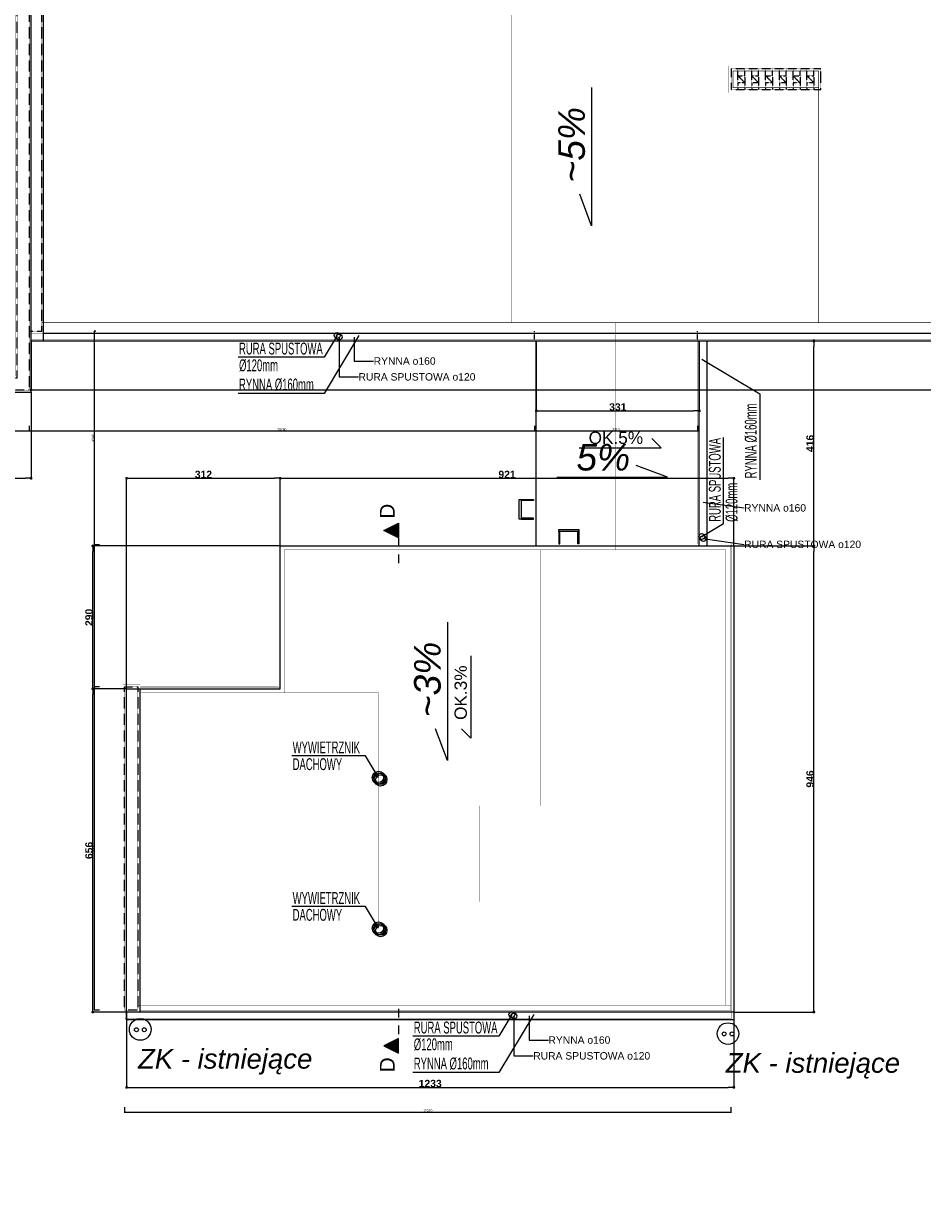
# Model space of a CAD drawing. Header units: millimetres. Extents: x 183299 to 1018155, y -286688 to 171278.
# Tile 6 of 100: x 198649 to 216899, y -62819 to -38777. Entities that reach past the tile are written whole.
import ezdxf

# ---------------------------------------------------------------- set-up
doc = ezdxf.new("R2010")
doc.units = ezdxf.units.MM
doc.header["$MEASUREMENT"] = 0
doc.linetypes.add('DASHED', pattern=[0.75, 0.5, -0.25])
doc.linetypes.add('Kropki i Kreski', pattern=[335.138881, 176.388884, -88.194442, 0, -70.555556])
for name, color, linetype, lineweight in [('AA_HATCH', 251, 'Continuous', 0), ('AA_OPIS', 251, 'Continuous', 0), ('AA_WIDOK', 254, 'Continuous', 0), ('AP wymiary', 40, 'Continuous', 0), ('E-ODGROMOWA', 5, 'Continuous', 25), ('grzejniki_Nr_Pióra__1', 7, 'Continuous', 13), ('inwentaryzacja_opisy_Nr_Pióra__20', 1, 'Continuous', 0), ('inwentaryzacja_sciany_Nr_Pióra__1', 7, 'Continuous', 13), ('Konstrukcja - Dach_Nr_Pióra__1', 7, 'Continuous', 13), ('Konstrukcja - Dach_Nr_Pióra__20', 1, 'Continuous', 0), ('Znaczniki - Przekroje_Nr_Pióra__6', 251, 'Continuous', 18)]:
    doc.layers.add(name, color=color, linetype=linetype, lineweight=lineweight)
for name, color, linetype in [('EL-rozdzielnice', 5, 'Continuous'), ('ELEKTRYKA', 5, 'Continuous'), ('Wymiarowanie - Ogólne', 7, 'Continuous'), ('Znaczniki - Przekroje', 7, 'Continuous')]:
    doc.layers.add(name, color=color, linetype=linetype)
doc.layers.add('Znaczniki - Przekroje_Nr_Pióra__5', color=7, linetype='Continuous', lineweight=25, true_color=0x40a5ff)
doc.layers.add('Znaczniki - Przekroje_Nr_Pióra__85', color=7, linetype='Continuous', lineweight=20, true_color=0x80c2ff)
doc.styles.add('arial', font='ariali.ttf', dxfattribs={"height": 10})
doc.styles.add('DIM07', font='romans.shx', dxfattribs={"width": 0.7})
doc.styles.add('Dimensions', font='arial.ttf', dxfattribs={"width": 0.8})
doc.styles.add('GENERATED_STYLE_1', font='arial.ttf')
doc.styles.add('GENERATED_STYLE_2', font='arialbd.ttf')
doc.dimstyles.new('arch100', dxfattribs={"dimscale": 2, "dimtxt": 24, "dimasz": 15, "dimexe": 5, "dimexo": 20, "dimgap": 4, "dimtad": 1, "dimdec": 1, "dimrnd": 0.5, "dimdsep": 46, "dimtxsty": 'Dimensions', "dimblk": 'ARCHTICK', "dimcen": 2.5, "dimazin": 0, "dimtfac": 1, "dimtdec": 1, "dimtmove": 1, "dimatfit": 3, "dimldrblk": 'NONE', "dimfxl": 50, "dimfxlon": 1, "dimarcsym": 0})
doc.dimstyles.new('GENERATED_STYLE__1', dxfattribs={"dimtxt": 150, "dimasz": 114, "dimexe": 0.18, "dimexo": 0, "dimgap": 0.09, "dimtad": 1, "dimtih": 1, "dimtoh": 1, "dimdec": 0, "dimlfac": 0.1, "dimzin": 0, "dimdsep": 46, "dimtxsty": 'GENERATED_STYLE_2', "dimblk": 'ARROWHEAD_11', "dimblk1": 'ARROWHEAD_11', "dimblk2": 'ARROWHEAD_11', "dimcen": 0.09, "dimclrd": 256, "dimclre": 256, "dimclrt": 256, "dimazin": 0, "dimtfac": 1, "dimtdec": 4, "dimtmove": 0, "dimatfit": 3, "dimfxl": 1, "dimtolj": 1, "dimtzin": 0, "dimarcsym": 0})
doc.dimstyles.new('GENERATED_STYLE__2', dxfattribs={"dimtxt": 150, "dimasz": 114, "dimexe": 0.18, "dimexo": 0, "dimgap": 0.09, "dimtad": 1, "dimdec": 0, "dimlfac": 0.1, "dimzin": 0, "dimdsep": 46, "dimtxsty": 'GENERATED_STYLE_2', "dimblk": 'ARROWHEAD_11', "dimblk1": 'ARROWHEAD_11', "dimblk2": 'ARROWHEAD_11', "dimcen": 0.09, "dimclrd": 256, "dimclre": 256, "dimclrt": 256, "dimazin": 0, "dimtfac": 1, "dimtdec": 4, "dimtmove": 0, "dimatfit": 3, "dimfxl": 1, "dimtolj": 1, "dimtzin": 0, "dimarcsym": 0})
doc.dimstyles.new('GENERATED_STYLE__4', dxfattribs={"dimtxt": 0.18, "dimasz": 91.2, "dimexe": 0.18, "dimexo": 0.0625, "dimgap": 0.09, "dimtad": 0, "dimtih": 1, "dimtoh": 1, "dimdec": 4, "dimzin": 0, "dimdsep": 46, "dimcen": 0.09, "dimadec": 0, "dimazin": 0, "dimtfac": 1, "dimtdec": 4, "dimtmove": 0, "dimatfit": 3, "dimldrblk": 'ARROWHEAD_5', "dimfxl": 1, "dimtolj": 1, "dimtzin": 0, "dimarcsym": 0})

# ---------------------------------------------------------------- blocks, each defined once
blk = doc.blocks.new('ARROWHEAD_11')
at = {"linetype": 'Continuous'}
blk.add_line((0, 0), (-1, 0), dxfattribs=at)
at = {"linetype": 'Continuous', "const_width": 0.25, "flags": 128}
blk.add_lwpolyline([(-0.125, 0, 1), (0.125, 0, 1)], format="xyb", close=True, dxfattribs=at)
blk = doc.blocks.new('*D757')
at = {"layer": 'Defpoints', "color": 0}
for p in [(200053, -52276), (200740, -52276), (200740, -58836)]:
    blk.add_point(p, dxfattribs=at)
at = {"layer": 'Wymiarowanie - Ogólne', "linetype": 'Continuous', "lineweight": -2}
for p, q in [((200740, -52276), (200052, -52276)), ((200053, -58722), (200053, -52390)), ((200740, -58836), (200052, -58836))]:
    blk.add_line(p, q, dxfattribs=at)
at = {"layer": 'Wymiarowanie - Ogólne', "lineweight": -2, "xscale": 114, "yscale": 114, "zscale": 114}
for p, rotation in [((200053, -52276), 90), ((200053, -58836), 270)]:
    blk.add_blockref('ARROWHEAD_11', p, dxfattribs=dict(at, rotation=rotation))
at = {"layer": 'Wymiarowanie - Ogólne', "insert": (199976, -55556), "char_height": 150, "attachment_point": 5, "rotation": 90, "style": 'GENERATED_STYLE_2'}
blk.add_mtext('\\A1;656', dxfattribs=at)
blk = doc.blocks.new('*D758')
at = {"layer": 'Defpoints', "color": 0}
for p in [(200053, -49376), (203860, -49376), (200740, -52276)]:
    blk.add_point(p, dxfattribs=at)
at = {"layer": 'Wymiarowanie - Ogólne', "linetype": 'Continuous', "lineweight": -2}
for p, q in [((203860, -49376), (200052, -49376)), ((200053, -52162), (200053, -49490)), ((200740, -52276), (200052, -52276))]:
    blk.add_line(p, q, dxfattribs=at)
at = {"layer": 'Wymiarowanie - Ogólne', "lineweight": -2, "xscale": 114, "yscale": 114, "zscale": 114}
for p, rotation in [((200053, -49376), 90), ((200053, -52276), 270)]:
    blk.add_blockref('ARROWHEAD_11', p, dxfattribs=dict(at, rotation=rotation))
at = {"layer": 'Wymiarowanie - Ogólne', "insert": (199976, -50826), "char_height": 150, "attachment_point": 5, "rotation": 90, "style": 'GENERATED_STYLE_2'}
blk.add_mtext('\\A1;290', dxfattribs=at)
blk = doc.blocks.new('*D759')
at = {"layer": 'Defpoints', "color": 0}
for p in [(203860, -48003), (203860, -49376), (200740, -52276)]:
    blk.add_point(p, dxfattribs=at)
at = {"layer": 'Wymiarowanie - Ogólne', "linetype": 'Continuous', "lineweight": -2}
for p, q in [((200740, -52276), (200740, -48003)), ((200854, -48003), (203746, -48003)), ((203860, -49376), (203860, -48003))]:
    blk.add_line(p, q, dxfattribs=at)
at = {"layer": 'Wymiarowanie - Ogólne', "lineweight": -2, "xscale": 114, "yscale": 114, "zscale": 114, "rotation": 180}
blk.add_blockref('ARROWHEAD_11', (200740, -48003), dxfattribs=at)
at = {"layer": 'Wymiarowanie - Ogólne', "lineweight": -2, "xscale": 114, "yscale": 114, "zscale": 114}
blk.add_blockref('ARROWHEAD_11', (203860, -48003), dxfattribs=at)
at = {"layer": 'Wymiarowanie - Ogólne', "insert": (202300, -47926), "char_height": 150, "attachment_point": 5, "style": 'GENERATED_STYLE_2'}
blk.add_mtext('\\A1;312', dxfattribs=at)
blk = doc.blocks.new('*D760')
at = {"layer": 'Defpoints', "color": 0}
for p in [(213070, -48003), (203860, -49376), (213070, -49376)]:
    blk.add_point(p, dxfattribs=at)
at = {"layer": 'Wymiarowanie - Ogólne', "linetype": 'Continuous', "lineweight": -2}
for p, q in [((203860, -49376), (203860, -48003)), ((203974, -48003), (212956, -48003)), ((213070, -49376), (213070, -48003))]:
    blk.add_line(p, q, dxfattribs=at)
at = {"layer": 'Wymiarowanie - Ogólne', "lineweight": -2, "xscale": 114, "yscale": 114, "zscale": 114, "rotation": 180}
blk.add_blockref('ARROWHEAD_11', (203860, -48003), dxfattribs=at)
at = {"layer": 'Wymiarowanie - Ogólne', "lineweight": -2, "xscale": 114, "yscale": 114, "zscale": 114}
blk.add_blockref('ARROWHEAD_11', (213070, -48003), dxfattribs=at)
at = {"layer": 'Wymiarowanie - Ogólne', "insert": (208465, -47926), "char_height": 150, "attachment_point": 5, "style": 'GENERATED_STYLE_2'}
blk.add_mtext('\\A1;921', dxfattribs=at)
blk = doc.blocks.new('*D761')
at = {"layer": 'Defpoints', "color": 0}
for p in [(200740, -58836), (213070, -58836), (213070, -60365)]:
    blk.add_point(p, dxfattribs=at)
at = {"layer": 'Wymiarowanie - Ogólne', "linetype": 'Continuous', "lineweight": -2}
for p, q in [((200740, -58836), (200740, -60365)), ((213070, -58836), (213070, -60365)), ((200854, -60365), (212956, -60365))]:
    blk.add_line(p, q, dxfattribs=at)
at = {"layer": 'Wymiarowanie - Ogólne', "lineweight": -2, "xscale": 114, "yscale": 114, "zscale": 114, "rotation": 180}
blk.add_blockref('ARROWHEAD_11', (200740, -60365), dxfattribs=at)
at = {"layer": 'Wymiarowanie - Ogólne', "lineweight": -2, "xscale": 114, "yscale": 114, "zscale": 114}
blk.add_blockref('ARROWHEAD_11', (213070, -60365), dxfattribs=at)
at = {"layer": 'Wymiarowanie - Ogólne', "insert": (206905, -60288), "char_height": 150, "attachment_point": 5, "style": 'GENERATED_STYLE_2'}
blk.add_mtext('\\A1;1233', dxfattribs=at)
blk = doc.blocks.new('*D762')
at = {"layer": 'Defpoints', "color": 0}
for p in [(213070, -49376), (214696, -49376), (213070, -58836)]:
    blk.add_point(p, dxfattribs=at)
at = {"layer": 'Wymiarowanie - Ogólne', "linetype": 'Continuous', "lineweight": -2}
for p, q in [((213070, -49376), (214696, -49376)), ((214696, -58722), (214696, -49490)), ((213070, -58836), (214696, -58836))]:
    blk.add_line(p, q, dxfattribs=at)
at = {"layer": 'Wymiarowanie - Ogólne', "lineweight": -2, "xscale": 114, "yscale": 114, "zscale": 114}
for p, rotation in [((214696, -49376), 90), ((214696, -58836), 270)]:
    blk.add_blockref('ARROWHEAD_11', p, dxfattribs=dict(at, rotation=rotation))
at = {"layer": 'Wymiarowanie - Ogólne', "insert": (214619, -54106), "char_height": 150, "attachment_point": 5, "rotation": 90, "style": 'GENERATED_STYLE_2'}
blk.add_mtext('\\A1;946', dxfattribs=at)
blk = doc.blocks.new('*D763')
at = {"layer": 'Defpoints', "color": 0}
for p in [(212530, -45216), (214696, -45216), (213070, -49376)]:
    blk.add_point(p, dxfattribs=at)
at = {"layer": 'Wymiarowanie - Ogólne', "linetype": 'Continuous', "lineweight": -2}
for p, q in [((212530, -45216), (214696, -45216)), ((214696, -49262), (214696, -45330)), ((213070, -49376), (214696, -49376))]:
    blk.add_line(p, q, dxfattribs=at)
at = {"layer": 'Wymiarowanie - Ogólne', "lineweight": -2, "xscale": 114, "yscale": 114, "zscale": 114}
for p, rotation in [((214696, -45216), 90), ((214696, -49376), 270)]:
    blk.add_blockref('ARROWHEAD_11', p, dxfattribs=dict(at, rotation=rotation))
at = {"layer": 'Wymiarowanie - Ogólne', "insert": (214619, -47296), "char_height": 150, "attachment_point": 5, "rotation": 90, "style": 'GENERATED_STYLE_2'}
blk.add_mtext('\\A1;416', dxfattribs=at)
blk = doc.blocks.new('*D796')
at = {"layer": 'Defpoints', "color": 0}
for p in [(272495, -45056), (198800, -45216), (272495, -46208)]:
    blk.add_point(p, dxfattribs=at)
at = {"layer": 'Wymiarowanie - Ogólne', "linetype": 'Continuous', "lineweight": -2}
for p, q in [((272495, -45056), (272495, -46208)), ((198800, -45216), (198800, -46208)), ((198914, -46208), (272381, -46208))]:
    blk.add_line(p, q, dxfattribs=at)
at = {"layer": 'Wymiarowanie - Ogólne', "lineweight": -2, "xscale": 114, "yscale": 114, "zscale": 114, "rotation": 180}
blk.add_blockref('ARROWHEAD_11', (198800, -46208), dxfattribs=at)
at = {"layer": 'Wymiarowanie - Ogólne', "lineweight": -2, "xscale": 114, "yscale": 114, "zscale": 114}
blk.add_blockref('ARROWHEAD_11', (272495, -46208), dxfattribs=at)
at = {"layer": 'Wymiarowanie - Ogólne', "insert": (235648, -46131), "char_height": 150, "attachment_point": 5, "style": 'GENERATED_STYLE_2'}
blk.add_mtext('\\A1;7370', dxfattribs=at)
blk = doc.blocks.new('*D797')
at = {"layer": 'Defpoints', "color": 0}
for p in [(209060, -45216), (212370, -45216), (212370, -46634)]:
    blk.add_point(p, dxfattribs=at)
at = {"layer": 'Wymiarowanie - Ogólne', "linetype": 'Continuous', "lineweight": -2}
for p, q in [((209060, -45216), (209060, -46634)), ((212370, -45216), (212370, -46634)), ((209174, -46634), (212256, -46634))]:
    blk.add_line(p, q, dxfattribs=at)
at = {"layer": 'Wymiarowanie - Ogólne', "lineweight": -2, "xscale": 114, "yscale": 114, "zscale": 114, "rotation": 180}
blk.add_blockref('ARROWHEAD_11', (209060, -46634), dxfattribs=at)
at = {"layer": 'Wymiarowanie - Ogólne', "lineweight": -2, "xscale": 114, "yscale": 114, "zscale": 114}
blk.add_blockref('ARROWHEAD_11', (212370, -46634), dxfattribs=at)
at = {"layer": 'Wymiarowanie - Ogólne', "insert": (210715, -46557), "char_height": 150, "attachment_point": 5, "style": 'GENERATED_STYLE_2'}
blk.add_mtext('\\A1;331', dxfattribs=at)
blk = doc.blocks.new('*D798')
at = {"layer": 'Defpoints', "color": 0}
for p in [(186375, -46256), (198800, -46256), (198800, -48003)]:
    blk.add_point(p, dxfattribs=at)
at = {"layer": 'Wymiarowanie - Ogólne', "linetype": 'Continuous', "lineweight": -2}
for p, q in [((186375, -46256), (186375, -48003)), ((198800, -46256), (198800, -48003)), ((186489, -48003), (198686, -48003))]:
    blk.add_line(p, q, dxfattribs=at)
at = {"layer": 'Wymiarowanie - Ogólne', "lineweight": -2, "xscale": 114, "yscale": 114, "zscale": 114, "rotation": 180}
blk.add_blockref('ARROWHEAD_11', (186375, -48003), dxfattribs=at)
at = {"layer": 'Wymiarowanie - Ogólne', "lineweight": -2, "xscale": 114, "yscale": 114, "zscale": 114}
blk.add_blockref('ARROWHEAD_11', (198800, -48003), dxfattribs=at)
at = {"layer": 'Wymiarowanie - Ogólne', "insert": (192588, -47926), "char_height": 150, "attachment_point": 5, "style": 'GENERATED_STYLE_2'}
blk.add_mtext('\\A1;1243', dxfattribs=at)
blk = doc.blocks.new('Płaszczyzna odcinająca_1_2', base_point=(206260, -49063))
at = {"layer": 'Znaczniki - Przekroje_Nr_Pióra__5', "linetype": 'Continuous'}
for points in [[(206260, -48913), (206260, -49213), (205960, -49063)], [(206260, -59671), (206260, -59371), (205960, -59521)]]:
    blk.add_hatch(color=256, dxfattribs=at).paths.add_polyline_path(points, flags=0)
for p, q in [((205960, -49063), (206260, -48913)), ((206260, -48913), (206260, -49213)), ((206260, -49213), (205960, -49063)), ((206260, -59371), (205960, -59521)), ((206260, -59671), (206260, -59371)), ((205960, -59521), (206260, -59671))]:
    blk.add_line(p, q, dxfattribs=at)
at = {"layer": 'Znaczniki - Przekroje_Nr_Pióra__85', "linetype": 'Kropki i Kreski'}
for p, q in [((206260, -49213), (206260, -49813)), ((206260, -58771), (206260, -59371))]:
    blk.add_line(p, q, dxfattribs=at)
at = {"layer": 'Znaczniki - Przekroje_Nr_Pióra__6', "linetype": 'Continuous', "char_height": 300, "attachment_point": 7, "rotation": 90, "style": 'GENERATED_STYLE_1'}
for insert in [(206183, -48823), (206183, -60058)]:
    blk.add_mtext('{D}', dxfattribs=dict(at, insert=insert))
blk = doc.blocks.new('ARROWHEAD_5')
at = {"linetype": 'Continuous'}
blk.add_line((0, 0), (-1, 0), dxfattribs=at)
blk.add_solid([(-1, 0.2679), (0, 0), (-1, -0.2679), (-1, 0.2679)], dxfattribs=at)
blk = doc.blocks.new('_ARCHTICK')
at = {"color": 0, "linetype": 'ByBlock', "ltscale": 0.1, "const_width": 0.15}
blk.add_lwpolyline([(-0.5, -0.5), (0.5, 0.5)], dxfattribs=at)
blk = doc.blocks.new('*D7958')
at = {"layer": 'AP wymiary', "color": 0, "lineweight": -2}
for p, q in [((200700, -60769), (200700, -60879)), ((213010, -60769), (213010, -60879)), ((200700, -60869), (213010, -60869))]:
    blk.add_line(p, q, dxfattribs=at)
at = {"layer": 'Defpoints', "color": 0}
for p in [(200700, -58796), (213010, -58796), (213010, -60869)]:
    blk.add_point(p, dxfattribs=at)
at = {"layer": 'AP wymiary', "color": 0, "lineweight": -2, "xscale": 30, "yscale": 30, "zscale": 30, "rotation": 180}
blk.add_blockref('_ARCHTICK', (200700, -60869), dxfattribs=at)
at = {"layer": 'AP wymiary', "color": 0, "lineweight": -2, "xscale": 30, "yscale": 30, "zscale": 30}
blk.add_blockref('_ARCHTICK', (213010, -60869), dxfattribs=at)
at = {"layer": 'AP wymiary', "color": 0, "ltscale": 0.01, "insert": (206855, -60836), "char_height": 48, "attachment_point": 5, "style": 'Dimensions'}
blk.add_mtext('12310', dxfattribs=at)
blk = doc.blocks.new('_None')
blk = doc.blocks.new('*D7961')
at = {"layer": 'AP wymiary', "color": 0, "lineweight": -2}
for p, q in [((219231, -29626), (219254, -29626)), ((219244, -45016), (219244, -29626)), ((219144, -45016), (219254, -45016))]:
    blk.add_line(p, q, dxfattribs=at)
at = {"layer": 'Defpoints', "color": 0}
for p in [(219191, -29626), (219244, -29626), (214731, -45016)]:
    blk.add_point(p, dxfattribs=at)
at = {"layer": 'AP wymiary', "color": 0, "lineweight": -2, "xscale": 30, "yscale": 30, "zscale": 30}
for p, rotation in [((219244, -29626), 90), ((219244, -45016), 270)]:
    blk.add_blockref('_ARCHTICK', p, dxfattribs=dict(at, rotation=rotation))
at = {"layer": 'AP wymiary', "color": 0, "ltscale": 0.01, "insert": (219211, -37321), "char_height": 48, "attachment_point": 5, "rotation": 90, "style": 'Dimensions'}
blk.add_mtext('15390', dxfattribs=at)
blk = doc.blocks.new('*D7964')
at = {"layer": 'AP wymiary', "color": 0, "lineweight": -2}
for p, q in [((200189, -52236), (200079, -52236)), ((200089, -58796), (200089, -52236)), ((200189, -58796), (200079, -58796))]:
    blk.add_line(p, q, dxfattribs=at)
at = {"layer": 'Defpoints', "color": 0}
for p in [(200089, -52236), (200700, -52236), (200700, -58796)]:
    blk.add_point(p, dxfattribs=at)
at = {"layer": 'AP wymiary', "color": 0, "lineweight": -2, "xscale": 30, "yscale": 30, "zscale": 30}
for p, rotation in [((200089, -52236), 90), ((200089, -58796), 270)]:
    blk.add_blockref('_ARCHTICK', p, dxfattribs=dict(at, rotation=rotation))
at = {"layer": 'AP wymiary', "color": 0, "ltscale": 0.01, "insert": (200057, -55516), "char_height": 48, "attachment_point": 5, "rotation": 90, "style": 'Dimensions'}
blk.add_mtext('6560', dxfattribs=at)
blk = doc.blocks.new('*D7965')
at = {"layer": 'AP wymiary', "color": 0, "lineweight": -2}
for p, q in [((200189, -49356), (200079, -49356)), ((200089, -52236), (200089, -49356)), ((200189, -52236), (200079, -52236))]:
    blk.add_line(p, q, dxfattribs=at)
at = {"layer": 'Defpoints', "color": 0}
for p in [(200089, -49356), (203840, -49356), (200700, -52236)]:
    blk.add_point(p, dxfattribs=at)
at = {"layer": 'AP wymiary', "color": 0, "lineweight": -2, "xscale": 30, "yscale": 30, "zscale": 30}
for p, rotation in [((200089, -49356), 90), ((200089, -52236), 270)]:
    blk.add_blockref('_ARCHTICK', p, dxfattribs=dict(at, rotation=rotation))
at = {"layer": 'AP wymiary', "color": 0, "ltscale": 0.01, "insert": (200057, -50796), "char_height": 48, "attachment_point": 5, "rotation": 90, "style": 'Dimensions'}
blk.add_mtext('2880', dxfattribs=at)
blk = doc.blocks.new('*D7966')
at = {"layer": 'AP wymiary', "color": 0, "lineweight": -2}
for p, q in [((200114, -45016), (200079, -45016)), ((200089, -49356), (200089, -45016)), ((200189, -49356), (200079, -49356))]:
    blk.add_line(p, q, dxfattribs=at)
at = {"layer": 'Defpoints', "color": 0}
for p in [(200089, -45016), (200154, -45016), (203840, -49356)]:
    blk.add_point(p, dxfattribs=at)
at = {"layer": 'AP wymiary', "color": 0, "lineweight": -2, "xscale": 30, "yscale": 30, "zscale": 30}
for p, rotation in [((200089, -45016), 90), ((200089, -49356), 270)]:
    blk.add_blockref('_ARCHTICK', p, dxfattribs=dict(at, rotation=rotation))
at = {"layer": 'AP wymiary', "color": 0, "ltscale": 0.01, "insert": (200057, -47186), "char_height": 48, "attachment_point": 5, "rotation": 90, "style": 'Dimensions'}
blk.add_mtext('4340', dxfattribs=at)
blk = doc.blocks.new('*D7967')
at = {"layer": 'AP wymiary', "color": 0, "lineweight": -2}
for p, q in [((186335, -46942), (186335, -47052)), ((186335, -47042), (198760, -47042)), ((198760, -46942), (198760, -47052))]:
    blk.add_line(p, q, dxfattribs=at)
at = {"layer": 'Defpoints', "color": 0}
for p in [(186335, -46216), (198760, -46216), (198760, -47042)]:
    blk.add_point(p, dxfattribs=at)
at = {"layer": 'AP wymiary', "color": 0, "lineweight": -2, "xscale": 30, "yscale": 30, "zscale": 30, "rotation": 180}
blk.add_blockref('_ARCHTICK', (186335, -47042), dxfattribs=at)
at = {"layer": 'AP wymiary', "color": 0, "lineweight": -2, "xscale": 30, "yscale": 30, "zscale": 30}
blk.add_blockref('_ARCHTICK', (198760, -47042), dxfattribs=at)
at = {"layer": 'AP wymiary', "color": 0, "ltscale": 0.01, "insert": (192548, -47009), "char_height": 48, "attachment_point": 5, "style": 'Dimensions'}
blk.add_mtext('12425', dxfattribs=at)
blk = doc.blocks.new('*D7968')
at = {"layer": 'AP wymiary', "color": 0, "lineweight": -2}
for p, q in [((198760, -46942), (198760, -47052)), ((198760, -47042), (209020, -47042)), ((209020, -46942), (209020, -47052))]:
    blk.add_line(p, q, dxfattribs=at)
at = {"layer": 'Defpoints', "color": 0}
for p in [(209020, -45133), (198760, -46216), (209020, -47042)]:
    blk.add_point(p, dxfattribs=at)
at = {"layer": 'AP wymiary', "color": 0, "lineweight": -2, "xscale": 30, "yscale": 30, "zscale": 30, "rotation": 180}
blk.add_blockref('_ARCHTICK', (198760, -47042), dxfattribs=at)
at = {"layer": 'AP wymiary', "color": 0, "lineweight": -2, "xscale": 30, "yscale": 30, "zscale": 30}
blk.add_blockref('_ARCHTICK', (209020, -47042), dxfattribs=at)
at = {"layer": 'AP wymiary', "color": 0, "ltscale": 0.01, "insert": (203890, -47009), "char_height": 48, "attachment_point": 5, "style": 'Dimensions'}
blk.add_mtext('10260', dxfattribs=at)
blk = doc.blocks.new('*D7969')
at = {"layer": 'AP wymiary', "color": 0, "lineweight": -2}
for p, q in [((209020, -46942), (209020, -47052)), ((209020, -47042), (212330, -47042)), ((212330, -46942), (212330, -47052))]:
    blk.add_line(p, q, dxfattribs=at)
at = {"layer": 'Defpoints', "color": 0}
for p in [(209020, -45133), (212330, -45088), (212330, -47042)]:
    blk.add_point(p, dxfattribs=at)
at = {"layer": 'AP wymiary', "color": 0, "lineweight": -2, "xscale": 30, "yscale": 30, "zscale": 30, "rotation": 180}
blk.add_blockref('_ARCHTICK', (209020, -47042), dxfattribs=at)
at = {"layer": 'AP wymiary', "color": 0, "lineweight": -2, "xscale": 30, "yscale": 30, "zscale": 30}
blk.add_blockref('_ARCHTICK', (212330, -47042), dxfattribs=at)
at = {"layer": 'AP wymiary', "color": 0, "ltscale": 0.01, "insert": (210675, -47009), "char_height": 48, "attachment_point": 5, "style": 'Dimensions'}
blk.add_mtext('3310', dxfattribs=at)

msp = doc.modelspace()

# ---------------------------------------------------------------- linework, layer by layer
at = {"layer": 'AA_HATCH'}
for points in [[(208710.05466, -48435.76422), (208750.05466, -48435.76422), (208750.05466, -48835.76422), (208710.05466, -48835.76422)], [(208750.05466, -48435.76422), (209000.05466, -48435.76422), (209000.05466, -48455.76422), (208750.05466, -48455.76422)], [(208750.05466, -48835.76422), (209000.05466, -48835.76422), (209000.05466, -48815.76422), (208750.05466, -48815.76422)], [(209920.05466, -49045.76422), (209920.05466, -49085.76422), (209520.05466, -49085.76422), (209520.05466, -49045.76422)], [(209520.05466, -49085.76422), (209520.05466, -49335.76422), (209540.05466, -49335.76422), (209540.05466, -49085.76422)], [(209920.05466, -49085.76422), (209920.05466, -49335.76422), (209900.05466, -49335.76422), (209900.05466, -49085.76422)]]:
    msp.add_lwpolyline(points, close=True, dxfattribs=at)
at = {"layer": 'AA_OPIS'}
for points in [[(210181.93168, -40072.59494), (210181.93168, -42881.24318), (209944.49358, -42239.73632)], [(205015.05466, -45105.76422), (204749.75957, -45547.55037), (203005.18065, -45547.55037)], [(205457.28808, -45105.76422), (204749.75957, -46283.98539), (203005.18065, -46283.98539)], [(212420.05466, -45583.89485), (213598.27583, -46291.42337), (213598.27583, -48036.00229)], [(212420.05466, -49185.76422), (212861.84082, -48920.46912), (212861.84082, -47175.8902)], [(209478.1642, -47981.87715), (211726.04972, -47981.87715), (211084.54286, -47744.43905)], [(207252.8691, -50924.20708), (207252.8691, -53732.85532), (207015.431, -53091.34846)], [(205856.51567, -54078.709), (205591.22057, -53636.92285), (204094.37218, -53636.92285)], [(205856.51567, -57136.29316), (205591.22057, -56694.50701), (204094.37218, -56694.50701)], [(208563.97054, -58885.76422), (208298.67544, -59327.55037), (206554.09652, -59327.55037)], [(209006.20396, -58885.76422), (208298.67544, -60063.98539), (206554.09652, -60063.98539)]]:
    msp.add_lwpolyline(points, dxfattribs=at)
at = {"layer": 'AA_WIDOK'}
for points, const_width in [([(200935.05466, -29945.76422), (198800.05466, -29945.76422), (198800.05466, -46255.76422), (186295.05466, -46255.76422), (186295.05466, -45925.76422), (198475.05466, -45925.76422), (198475.05466, -17585.76422), (186295.05466, -17585.76422), (186295.05466, -17255.76422), (205295.03636, -17255.76422), (205295.03636, -17585.76422), (199055.05466, -17585.76422), (199055.05466, -29615.76422), (200935.05466, -29615.76422)], 5), ([(198800.05466, -45055.76422), (199055.05466, -45055.76422), (199055.05466, -29945.76422)], 5), ([(198800.05466, -45185.76422), (272285.05466, -45185.76422), (272285.05466, -94865.76422)], 3), ([(199055.05466, -45015.76422), (272455.05466, -45015.76422)], 3), ([(199055.05466, -45025.76422), (272445.05466, -45025.76422), (272445.05466, -67675.76422)], 3), ([(209000.05466, -49335.76422), (209000.05466, -45185.76422)], 3), ([(209020.05466, -49335.76422), (209020.05466, -45185.76422)], 3), ([(212330.05466, -49335.76422), (212330.05466, -45185.76422)], 3), ([(212340.05466, -49335.76422), (212340.05466, -45185.76422)], 3), ([(212500.05466, -49335.76422), (212500.05466, -45185.76422)], 3), ([(213030.05466, -58965.76422), (200700.05466, -58965.76422), (200700.05466, -58835.76422)], 3), ([(200970.05466, -58795.76422), (213010.05466, -58795.76422)], 3), ([(201010.05466, -58805.76422), (213030.05466, -58805.76422), (213030.05466, -58965.76422)], 3)]:
    msp.add_lwpolyline(points, dxfattribs=dict(at, const_width=const_width))
at = {"layer": 'AA_WIDOK', "linetype": 'DASHED'}
for points in [[(200995.05466, -29905.76422), (198760.05466, -29905.76422), (198760.05466, -46215.76422), (186335.05466, -46215.76422), (186335.05466, -45965.76422), (198515.05466, -45965.76422), (198515.05466, -17545.76422), (186335.05466, -17545.76422), (186335.05466, -17295.76422), (205255.03636, -17295.76422), (205255.03636, -17545.76422), (199015.05466, -17545.76422), (199015.05466, -29655.76422), (200995.05466, -29655.76422)], [(198760.05466, -45015.76422), (199015.05466, -45015.76422), (199015.05466, -29905.76422)], [(214835.05466, -39695.76422), (213015.05466, -39695.76422), (213015.05466, -40115.76422), (214835.05466, -40115.76422), (214835.05466, -39695.76422)]]:
    msp.add_lwpolyline(points, dxfattribs=at)
at = {"layer": 'AA_WIDOK', "linetype": 'Continuous', "const_width": 3}
msp.add_lwpolyline([(214895.05466, -39635.76422), (212955.05466, -39635.76422), (212955.05466, -40175.76422), (214895.05466, -40175.76422)], close=True, dxfattribs=at)
at = {"layer": 'AA_WIDOK', "linetype": 'DASHED', "ltscale": 0.5}
for points in [[(213155.05466, -39835.76422), (213155.05466, -39695.76422)], [(213155.05466, -39835.76422), (213295.05466, -39975.76422)], [(213295.05466, -39835.76422), (213295.05466, -39695.76422)], [(213435.05466, -39835.76422), (213435.05466, -39695.76422)], [(213435.05466, -39835.76422), (213575.05466, -39975.76422)], [(213575.05466, -39835.76422), (213575.05466, -39695.76422)], [(213715.05466, -39835.76422), (213715.05466, -39695.76422)], [(213715.05466, -39835.76422), (213855.05466, -39975.76422)], [(213855.05466, -39835.76422), (213855.05466, -39695.76422)], [(213995.05466, -39835.76422), (213995.05466, -39695.76422)], [(213995.05466, -39835.76422), (214135.05466, -39975.76422)], [(214135.05466, -39835.76422), (214135.05466, -39695.76422)], [(214275.05466, -39835.76422), (214275.05466, -39695.76422)], [(214275.05466, -39835.76422), (214415.05466, -39975.76422)], [(214415.05466, -39835.76422), (214415.05466, -39695.76422)], [(214555.05466, -39835.76422), (214555.05466, -39695.76422)], [(214555.05466, -39835.76422), (214695.05466, -39975.76422)], [(214695.05466, -39835.76422), (214695.05466, -39695.76422)], [(213155.05466, -39975.76422), (213155.05466, -40115.76422)], [(213295.05466, -39975.76422), (213295.05466, -40115.76422)], [(213435.05466, -39975.76422), (213435.05466, -40115.76422)], [(213575.05466, -39975.76422), (213575.05466, -40115.76422)], [(213715.05466, -39975.76422), (213715.05466, -40115.76422)], [(213855.05466, -39975.76422), (213855.05466, -40115.76422)], [(213995.05466, -39975.76422), (213995.05466, -40115.76422)], [(214135.05466, -39975.76422), (214135.05466, -40115.76422)], [(214275.05466, -39975.76422), (214275.05466, -40115.76422)], [(214415.05466, -39975.76422), (214415.05466, -40115.76422)], [(214555.05466, -39975.76422), (214555.05466, -40115.76422)], [(214695.05466, -39975.76422), (214695.05466, -40115.76422)], [(209020.05466, -45185.76422), (209020.05466, -45015.76422)], [(212330.05466, -45185.76422), (212330.05466, -45015.76422)]]:
    msp.add_lwpolyline(points, dxfattribs=at)
for points in [[(213155.05466, -39975.76422), (213155.05466, -39835.76422), (213295.05466, -39835.76422), (213295.05466, -39975.76422)], [(213435.05466, -39975.76422), (213435.05466, -39835.76422), (213575.05466, -39835.76422), (213575.05466, -39975.76422)], [(213715.05466, -39975.76422), (213715.05466, -39835.76422), (213855.05466, -39835.76422), (213855.05466, -39975.76422)], [(213995.05466, -39975.76422), (213995.05466, -39835.76422), (214135.05466, -39835.76422), (214135.05466, -39975.76422)], [(214275.05466, -39975.76422), (214275.05466, -39835.76422), (214415.05466, -39835.76422), (214415.05466, -39975.76422)], [(214555.05466, -39975.76422), (214555.05466, -39835.76422), (214695.05466, -39835.76422), (214695.05466, -39975.76422)]]:
    msp.add_lwpolyline(points, close=True, dxfattribs=at)
at = {"layer": 'AA_WIDOK'}
msp.add_lwpolyline([(201010.05466, -52235.76422, 3, 3, 0), (203820.05466, -52235.76422, 3, 3, 0), (203820.05466, -49335.76422, 3, 3, 0), (213030.05466, -49335.76422, 3, 3, 0), (213030.05466, -58795.76422, 3, 3, 0), (213010.05466, -58795.76422, 3, 3, 0), (213010.05466, -49355.76422, 3, 3, 0), (203840.05466, -49355.76422, 3, 3, 0), (203840.05466, -52255.76422, 3, 3, 0), (201010.05466, -52255.76422, 0, 0, 0)], format="xyseb", dxfattribs=at)
at = {"layer": 'AA_WIDOK', "const_width": 3}
for points in [[(200660.05466, -58835.76422), (200660.05466, -52195.76422), (201010.05466, -52195.76422), (201010.05466, -58835.76422)], [(207900.05466, -54645.76422), (209350.05466, -54645.76422), (209350.05466, -56595.76422), (207900.05466, -56595.76422)]]:
    msp.add_lwpolyline(points, close=True, dxfattribs=at)
at = {"layer": 'AA_WIDOK', "linetype": 'DASHED'}
msp.add_lwpolyline([(200700.05466, -58795.76422), (200700.05466, -52235.76422), (200970.05466, -52235.76422), (200970.05466, -58795.76422)], close=True, dxfattribs=at)
at = {"layer": 'AA_WIDOK', "color": 4, "linetype": 'Continuous'}
for centre in [(205015.05466, -45105.76422), (208563.97054, -58885.76422), (208563.97054, -58885.76422)]:
    msp.add_circle(centre, 60, dxfattribs=at)
at = {"layer": 'AA_WIDOK', "linetype": 'Continuous'}
msp.add_circle((212420.05466, -49185.76422), 60, dxfattribs=at)
at = {"layer": 'AA_WIDOK'}
for centre, radius in [((205856.51567, -54078.709), 130), ((205856.51567, -54078.709), 100), ((205856.51567, -57136.29316), 130), ((205856.51567, -57136.29316), 100)]:
    msp.add_circle(centre, radius, dxfattribs=at)
at = {"layer": 'E-ODGROMOWA', "const_width": 10}
for points in [[(208555.05466, -44845.76422), (208555.05466, -29795.78148)], [(214795.05466, -40075.76422), (214795.05466, -44845.76422)], [(199015.05466, -44845.76422), (283325.05466, -44845.76422)], [(210675.05466, -49455.76422), (210675.05466, -44845.76422)], [(212910.05466, -58695.76422), (212910.05466, -49455.76422), (203940.05466, -49455.76422), (203940.05466, -52355.76422), (201010.05466, -52355.76422)], [(209150.05466, -54645.76422), (209150.05466, -49455.76422)], [(205856.51567, -57136.29316), (205856.51567, -52355.76422), (203940.05466, -52355.76422)], [(200970.05466, -58695.76422), (213010.05466, -58695.76422)]]:
    msp.add_lwpolyline(points, dxfattribs=at)
msp.add_lwpolyline([(214795.05466, -39735.76422), (213055.05466, -39735.76422), (213055.05466, -40075.76422), (214795.05466, -40075.76422)], close=True, dxfattribs=at)
at = {"layer": 'ELEKTRYKA', "linetype": 'Continuous', "lineweight": 15}
for centre, radius in [((201017.13581, -59189.60532), 219.99737), ((212952.38311, -59274.10264), 219.99737), ((200939.51812, -59194.78046), 39.49286), ((201098.47689, -59194.78046), 39.49286), ((212874.76542, -59279.27779), 39.49286), ((213033.72419, -59279.27779), 39.49286)]:
    msp.add_circle(centre, radius, dxfattribs=at)
at = {"layer": 'grzejniki_Nr_Pióra__1', "linetype": 'Continuous'}
for p, q in [((199055.05466, -45215.76422), (199055.05466, -29945.76422)), ((199055.05466, -45055.76422), (272495.05466, -45055.76422)), ((198800.05466, -45215.76422), (272335.05466, -45215.76422)), ((209060.05466, -49375.76422), (209060.05466, -45215.76422)), ((212370.05466, -49375.76422), (212370.05466, -45215.76422)), ((212530.05466, -49375.76422), (212530.05466, -45215.76422)), ((186375.05466, -46255.76422), (198805.05466, -46255.76422)), ((211597.55554, -47386.59974), (211408.52132, -47197.56552)), ((209930.61737, -47386.59974), (211597.55554, -47386.59974)), ((203860.05466, -52275.76422), (203860.05466, -49375.76422)), ((203860.05466, -49375.76422), (213070.05466, -49375.76422)), ((213070.05466, -49375.76422), (213070.05466, -58995.76422)), ((207729.19693, -51609.70407), (207729.19693, -53276.64224)), ((200740.05466, -52275.76422), (201010.05466, -52275.76422)), ((200740.05466, -58995.76422), (200740.05466, -52275.76422)), ((200740.05466, -52275.76422), (203860.05466, -52275.76422)), ((201010.05466, -52275.76422), (201010.05466, -58835.76422)), ((207729.19693, -53276.64224), (207540.16271, -53087.60801)), ((201010.05466, -58835.76422), (200740.05466, -58835.76422)), ((213070.05466, -58835.76422), (200740.05466, -58835.76422)), ((213070.05466, -58995.76422), (200740.05466, -58995.76422))]:
    msp.add_line(p, q, dxfattribs=at)
for centre, radius in [((205055.05466, -45135.76422), 60), ((212450.05466, -49225.76422), 60), ((205896.51567, -54118.709), 130), ((205896.51567, -54118.709), 100), ((205896.51567, -57176.29316), 130), ((205896.51567, -57176.29316), 100), ((208603.97054, -58915.76422), 60)]:
    msp.add_circle(centre, radius, dxfattribs=at)
at = {"layer": 'inwentaryzacja_sciany_Nr_Pióra__1', "linetype": 'Continuous'}
msp.add_line((198800.05466, -46255.76422), (198800.05466, -29945.76422), dxfattribs=at)

# ---------------------------------------------------------------- block references
at = {"layer": 'Znaczniki - Przekroje'}
msp.add_blockref('Płaszczyzna odcinająca_1_2', (206260.16821, -49062.81771), dxfattribs=at)

# ---------------------------------------------------------------- texts
at = {"layer": 'AA_OPIS', "rotation": 90}
for s, insert, char_height, width, attachment_point, line_spacing_factor, style in [('~5%', (210053.32458, -40468.81414), 540, 3563.5680192, 9, 0.857143, 'arial'), ('{\\fArial Narrow|b0|i0|c238|p34;RYNNA\\fArial Narrow|b0|i0|c0|p34; \\fArial Narrow|b0|i0|c238|p34;%%C160mm}', (213543.30419, -48004.90101, 0), 240, 2268.8905964, 7, 0.85, 'DIM07'), ('{\\fArial Narrow|b0|i0|c238|p34;RURA SPUSTOWA\\fArial Narrow|b0|i0|c0|p34; \\fArial Narrow|b0|i0|c238|p34;%%C120mm}', (213153.63909, -48885.81349, 0), 240, 2268.8905964, 7, 0.85, 'DIM07'), ('~3%', (207124.262, -51320.42628), 540, 3563.5680192, 9, 0.857143, 'arial')]:
    msp.add_mtext(s, dxfattribs=dict(at, insert=insert, char_height=char_height, width=width, attachment_point=attachment_point, line_spacing_factor=line_spacing_factor, style=style))
at = {"layer": 'AA_OPIS', "attachment_point": 7}
for s, insert, char_height, width, line_spacing_factor, style in [('{\\fArial Narrow|b0|i0|c238|p34;RURA SPUSTOWA\\fArial Narrow|b0|i0|c0|p34; \\fArial Narrow|b0|i0|c238|p34;%%C120mm}', (203022.62953, -45839.34865, 0), 240, 2268.8905964, 0.85, 'DIM07'), ('{\\fArial Narrow|b0|i0|c238|p34;RYNNA\\fArial Narrow|b0|i0|c0|p34; \\fArial Narrow|b0|i0|c238|p34;%%C160mm}', (203022.62953, -46229.01374, 0), 240, 2268.8905964, 0.85, 'DIM07'), ('5%', (209874.38341, -47853.27005), 540, 3563.5680192, 0.857143, 'arial'), ('{\\fArial Narrow|b0|i0|c238|p34;WYWIETRZNIK\\PDACHOWY}', (204111.82107, -53928.72113, 0), 240, 2268.8905964, 0.85, 'DIM07'), ('{\\fArial Narrow|b0|i0|c238|p34;WYWIETRZNIK\\PDACHOWY}', (204111.82107, -56986.30529, 0), 240, 2268.8905964, 0.85, 'DIM07'), ('{\\fArial Narrow|b0|i0|c238|p34;RURA SPUSTOWA\\fArial Narrow|b0|i0|c0|p34; \\fArial Narrow|b0|i0|c238|p34;%%C120mm}', (206571.54541, -59619.34865, 0), 240, 2268.8905964, 0.85, 'DIM07'), ('{\\fArial Narrow|b0|i0|c238|p34;RYNNA\\fArial Narrow|b0|i0|c0|p34; \\fArial Narrow|b0|i0|c238|p34;%%C160mm}', (206571.54541, -60009.01374, 0), 240, 2268.8905964, 0.85, 'DIM07')]:
    msp.add_mtext(s, dxfattribs=dict(at, insert=insert, char_height=char_height, width=width, line_spacing_factor=line_spacing_factor, style=style))
at = {"layer": 'EL-rozdzielnice', "color": 1, "ltscale": 400, "style": 'arial'}
for p in [(200971.36192, -59984.09935), (212906.60922, -60068.59667)]:
    msp.add_text('ZK - istniejące', height=400, dxfattribs=at).set_placement(p)
at = {"layer": 'inwentaryzacja_opisy_Nr_Pióra__20', "linetype": 'Continuous', "insert": (210675.1901, -47182.63417), "char_height": 250, "attachment_point": 5, "style": 'GENERATED_STYLE_1'}
msp.add_mtext('{OK.5%}', dxfattribs=at)
at = {"layer": 'inwentaryzacja_opisy_Nr_Pióra__20', "linetype": 'Continuous', "insert": (207525.2318, -52354.2768), "char_height": 250, "attachment_point": 5, "rotation": 90, "style": 'GENERATED_STYLE_1'}
msp.add_mtext('{OK.3%}', dxfattribs=at)
at = {"layer": 'Konstrukcja - Dach_Nr_Pióra__20', "linetype": 'Continuous', "char_height": 150, "attachment_point": 4, "style": 'GENERATED_STYLE_1'}
for s, insert, width in [('{RYNNA o160}', (205756.70696, -45624.69715), 1216.4576581), ('{RURA SPUSTOWA o120}', (205448.37677, -45945.51435), 2297.1529043), ('{RYNNA o160}', (213279.24785, -48604.44232), 1216.4576581), ('{RURA SPUSTOWA o120}', (213279.24785, -49345.04244), 2297.1529043), ('{RYNNA o160}', (209305.62283, -59404.69715), 1216.4576581), ('{RURA SPUSTOWA o120}', (208997.29264, -59725.51435), 2297.1529043)]:
    msp.add_mtext(s, dxfattribs=dict(at, insert=insert, width=width))

# ---------------------------------------------------------------- dimensions: what is measured, and where the dimension line sits
at = {"layer": 'AP wymiary'}
for base, p1, p2, picture, middle in [((219243.86692, -29625.78148), (214730.53023, -45015.76422), (219191.35903, -29625.78148), '*D7961', (219211.36292, -37320.77285)), ((200089.00609, -45015.76422), (203840.05466, -49355.76422), (200153.62391, -45015.76422), '*D7966', (200056.50209, -47185.76422)), ((200089.00609, -49355.76422), (200700.05466, -52235.76422), (203840.05466, -49355.76422), '*D7965', (200056.50209, -50795.76422)), ((200089.00609, -52235.76422), (200700.05466, -58795.76422), (200700.05466, -52235.76422), '*D7964', (200056.50209, -55515.76422))]:
    dim = msp.add_linear_dim(base=base, p1=p1, p2=p2, angle=90, dimstyle='arch100', dxfattribs=at)
    dim.commit()
    dim.dimension.update_dxf_attribs({"geometry": picture, "text_midpoint": middle})
for base, p1, p2, picture, middle in [((209020.05466, -47041.88542), (198760.05466, -46215.76422), (209020.05466, -45132.66348), '*D7968', (203890.05466, -47009.38142)), ((212330.05466, -47041.88542), (209020.05466, -45132.66348), (212330.05466, -45088.29428), '*D7969', (210675.05466, -47009.38142)), ((198760.05466, -47041.88542), (186335.05466, -46215.76422), (198760.05466, -46215.76422), '*D7967', (192547.55466, -47009.38142)), ((213010.05466, -60868.50388), (200700.05466, -58795.76422), (213010.05466, -58795.76422), '*D7958', (206855.05466, -60835.99988))]:
    dim = msp.add_linear_dim(base=base, p1=p1, p2=p2, dimstyle='arch100', dxfattribs=at)
    dim.commit()
    dim.dimension.update_dxf_attribs({"geometry": picture, "text_midpoint": middle})
at = {"layer": 'Wymiarowanie - Ogólne', "linetype": 'Continuous'}
for base, p1, p2, picture, middle in [((272495.0546643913, -46207.9507350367), (198800.0546643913, -45215.7642158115), (272495.0546643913, -45055.7642158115), '*D796', (235647.5546643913, -46131.3607350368)), ((212370.05466, -46633.53721), (209060.05466, -45215.76422), (212370.05466, -45215.76422), '*D797', (210715.05466, -46556.94721)), ((198800.0546643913, -48002.7276756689), (186375.0546643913, -46255.7642158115), (198800.0546643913, -46255.7642158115), '*D798', (192587.5546643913, -47926.1376756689)), ((203860.05466, -48002.72768), (200740.05466, -52275.76422), (203860.05466, -49375.76422), '*D759', (202300.05466, -47926.13768)), ((213070.05466, -48002.72768), (203860.05466, -49375.76422), (213070.05466, -49375.76422), '*D760', (208465.05466, -47925.98768)), ((213070.05466, -60364.80171), (200740.05466, -58835.76422), (213070.05466, -58835.76422), '*D761', (206905.05466, -60288.21171))]:
    dim = msp.add_linear_dim(base=base, p1=p1, p2=p2, dimstyle='GENERATED_STYLE__1', dxfattribs=at)
    dim.commit()
    dim.dimension.update_dxf_attribs({"geometry": picture, "text_midpoint": middle})
for base, p1, p2, picture, middle in [((214695.56657, -45215.76422), (213070.05466, -49375.76422), (212530.05466, -45215.76422), '*D763', (214618.97657, -47295.76422)), ((200052.65364, -49375.76422), (200740.05466, -52275.76422), (203860.05466, -49375.76422), '*D758', (199975.91364, -50825.76422)), ((214695.56657, -49375.76422), (213070.05466, -58835.76422), (213070.05466, -49375.76422), '*D762', (214618.82657, -54105.76422)), ((200052.65364, -52275.76422), (200740.05466, -58835.76422), (200740.05466, -52275.76422), '*D757', (199976.06364, -55555.76422))]:
    dim = msp.add_linear_dim(base=base, p1=p1, p2=p2, angle=90, dimstyle='GENERATED_STYLE__2', dxfattribs=at)
    dim.commit()
    dim.dimension.update_dxf_attribs({"geometry": picture, "text_midpoint": middle})

# ---------------------------------------------------------------- leaders
at = {"layer": 'Konstrukcja - Dach_Nr_Pióra__1', "linetype": 'Continuous', "annotation_type": 0, "has_hookline": 1, "hookline_direction": 0}
for points, text_width in [([(205055.05466, -45135.76422), (205055.05466, -45945.51435), (205448.28677, -45945.51435)], 1833.6), ([(205363.38486, -45135.76422), (205363.38486, -45624.69715), (205756.61696, -45624.69715)], 716.7), ([(212450.05466, -48486.43909), (213279.15785, -48604.44232)], 716.7), ([(212450.05466, -49225.76422), (213279.15785, -49345.04244)], 1833.6), ([(208603.97054, -58915.76422), (208603.97054, -59725.51435), (208997.20264, -59725.51435)], 1833.6), ([(208912.30073, -58915.76422), (208912.30073, -59404.69715), (209305.53283, -59404.69715)], 716.7)]:
    msp.add_leader(points, dimstyle='GENERATED_STYLE__4', dxfattribs=dict(at, text_width=text_width))

doc.saveas('drawing.dxf')
